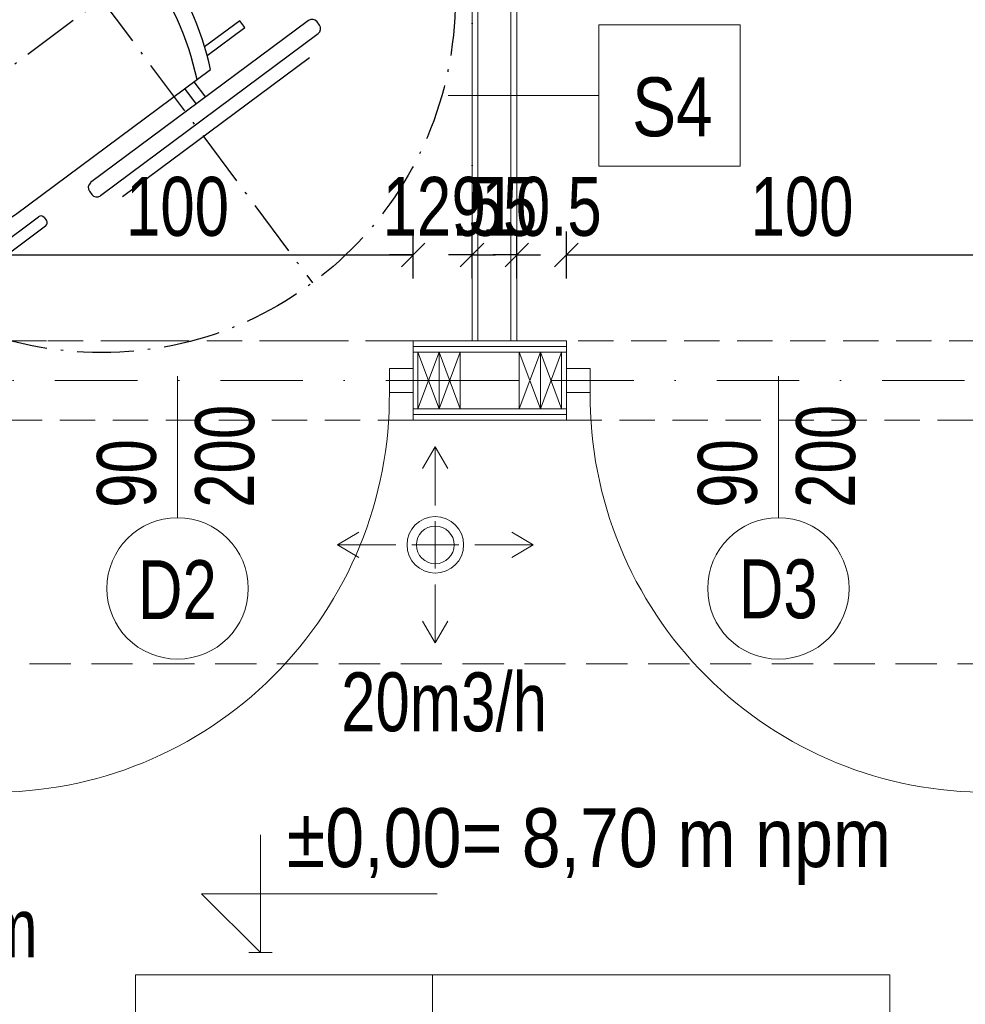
# Model space of a CAD drawing. Header units: inches. Extents: x 0 to 77643, y -44170 to 0.
# Tile 117 of 159: x 72130 to 72331, y -38238 to -38029. Entities that reach past the tile are written whole.
import ezdxf
from ezdxf.enums import TextEntityAlignment as Align

# ---------------------------------------------------------------- set-up
doc = ezdxf.new("R2010")
doc.units = ezdxf.units.IN
doc.header["$MEASUREMENT"] = 0
for name, pattern in [('ACAD_ISO10W100', [18.5, 12, -3, 0.5, -3]), ('DASHDOT', [1, 0.5, -0.25, 0, -0.25]), ('HIDDEN', [0.375, 0.25, -0.125])]:
    doc.linetypes.add(name, pattern=pattern)
doc.layers.get('0').update_dxf_attribs({"lineweight": 0})
doc.layers.get('Defpoints').update_dxf_attribs({"lineweight": 0})
for name, color, linetype, lineweight in [('--proj.wentylacja', 202, 'Continuous', 0), ('p-- zero bud', 1, 'Continuous', 0), ('p--dach', 2, 'Continuous', 30), ('p--drzwi', 125, 'Continuous', 0), ('p--konst-słupy', 3, 'Continuous', 20), ('p--ocieplenie w.wew.', 53, 'Continuous', 0), ('p--opis drzwi', 252, 'Continuous', 0), ('p--opisy dodatkowe', 33, 'Continuous', 0), ('p--opisy pomieszczeń', 31, 'Continuous', 0), ('p--osie konstr', 1, 'DASHDOT', 15), ('p--podciąg', 61, 'Continuous', 0), ('p--płyta GK', 2, 'Continuous', 0), ('p--symbole ścian', 53, 'Continuous', 0), ('p--wymiary-1-50', 5, 'Continuous', 0), ('p--łazienka NP', 150, 'Continuous', 25), ('p--ściana GK', 62, 'Continuous', 0), ('p--ściana szkielet', 3, 'Continuous', 0)]:
    doc.layers.add(name, color=color, linetype=linetype, lineweight=lineweight)
doc.styles.add('1-50', font='arial.ttf', dxfattribs={"width": 0.75, "height": 12.5})
doc.styles.get("Standard").update_dxf_attribs({"font": 'arial.ttf', "width": 0.75})
doc.styles.add('STYL-1', font='arial.ttf', dxfattribs={"width": 0.75})
doc.linetypes.add('BATTING', pattern='A,0.0001,-0.1,[134,ltypeshp.shx,S=0.1,R=0,X=-0.1,Y=0],-0.2,[134,ltypeshp.shx,S=0.1,R=180,X=0.1,Y=0],-0.1', length=0.4001)
doc.dimstyles.new('1-50', dxfattribs={"dimtxt": 12.5, "dimasz": 5, "dimexe": 5, "dimexo": 5, "dimgap": 0.09, "dimtad": 0, "dimdsep": 46, "dimtxsty": '1-50', "dimblk": 'OBLIQUE', "dimcen": 0.09, "dimadec": 0, "dimazin": 0, "dimtfac": 1, "dimtdec": 4, "dimtix": 1, "dimtofl": 0, "dimtmove": 2, "dimatfit": 3, "dimldrblk": 'OBLIQUE', "dimfxl": 5, "dimfxlon": 1, "dimtvp": 0.8, "dimtolj": 1, "dimtzin": 0, "dimarcsym": 0})

# ---------------------------------------------------------------- blocks, each defined once
blk = doc.blocks.new('kota wykoń')
for p, q in [((0, 25), (0, 0)), ((0, 0), (-12.5, 12.5)), ((-12.5, 12.5), (37.5, 12.5))]:
    blk.add_line(p, q)
at = {"lineweight": 0}
blk.add_line((-2.5, 0), (2.5, 0), dxfattribs=at)
blk = doc.blocks.new('znak-niepeł.')
at = {"linetype": 'ACAD_ISO10W100'}
for p, q in [((-44.78, 60.17), (44.78, -60.17)), ((-60.11, -44.74), (60.22, 44.82))]:
    blk.add_line(p, q, dxfattribs=at)
for p, q in [((6.52, 45.77), (-39.7, 11.37)), ((0.79, 45.85), (-38.86, 16.34)), ((8.84, 44.81), (8.33, 45.5)), ((-37.65, 8.61), (8.58, 43.01)), ((-4.98, 24.9), (3.02, 30.85)), ((4.08, 29.42), (-3.37, 23.87)), ((3.02, 30.85), (4.08, 29.42)), ((-7.61, 26.43), (-49, -4.38)), ((-15.26, 25.27), (-13.09, 22.35)), ((-13.28, 26.74), (-11.11, 23.83)), ((-39.96, 9.56), (-39.45, 8.87)), ((-49.51, 2.46), (-61.55, -6.5)), ((-47.85, 1.66), (-48.31, 2.28)), ((-60.06, -8.5), (-48.02, 0.46)), ((43.94, -4.5), (-2.29, -38.9)), ((29.35, -4.53), (21.9, -10.08)), ((22.42, -11.92), (30.42, -5.96)), ((30.42, -5.96), (29.35, -4.53)), ((46.26, -5.46), (45.74, -4.77)), ((-61.72, -7.7), (-61.26, -8.32)), ((-0.23, -41.66), (45.99, -7.26)), ((-62.91, -17.73), (-50.66, -8.62)), ((-61.88, -19.11), (-49.64, -10)), ((-49.89, -10.39), (-24.28, -44.8)), ((44.14, -12.41), (4.49, -41.92)), ((-18.26, -45.68), (23.13, -14.88)), ((-73.54, -25.65), (-62.91, -17.73)), ((-62.91, -17.73), (-51.63, -32.88)), ((19.63, -17.48), (22.08, -20.77)), ((17.65, -18.95), (20.1, -22.24)), ((-62.26, -40.8), (-73.54, -25.65)), ((-51.63, -32.88), (-62.26, -40.8)), ((-46.32, -40.01), (-56.96, -47.93)), ((-35.05, -55.17), (-46.32, -40.01)), ((-2.55, -40.71), (-2.04, -41.4)), ((-36.07, -53.79), (-23.83, -44.68)), ((-56.96, -47.93), (-45.68, -63.08)), ((-35.05, -55.17), (-22.8, -46.05)), ((-25.39, -55.09), (-13.35, -46.13)), ((-12.15, -46.31), (-11.68, -46.93)), ((-11.86, -48.13), (-23.9, -57.09)), ((-45.68, -63.08), (-35.05, -55.17)), ((-25.1, -56.91), (-25.56, -56.29))]:
    blk.add_line(p, q)
blk.add_circle((0.05, 0.04), 75, dxfattribs=at)
for centre, radius, start, end in [((7.29, 44.73), 1.29, 36.657, 126.657), ((7.81, 44.04), 1.29, 306.657, 36.657), ((-37.44, -27.86), 61.95, 12.0996, 61.2145), ((-40.29, -29.99), 61.95, 12.0996, 61.2145), ((-38.93, 10.33), 1.29, 126.657, 216.657), ((-38.42, 9.64), 1.29, 216.657, 306.657), ((-49, 1.77), 0.86, 36.657, 126.657), ((-48.54, 1.15), 0.86, 306.657, 36.657), ((-46.44, -7.83), 4.3, 126.657, 216.657), ((44.71, -5.54), 1.29, 36.657, 126.657), ((45.22, -6.23), 1.29, 306.657, 36.657), ((-61.03, -7.19), 0.86, 126.657, 216.657), ((-60.57, -7.81), 0.86, 216.657, 306.657), ((-1.52, -39.94), 1.29, 126.657, 216.657), ((-1, -40.63), 1.29, 216.657, 306.657), ((-20.83, -42.23), 4.3, 216.657, 306.657), ((-12.84, -46.82), 0.86, 36.657, 126.657), ((-12.37, -47.44), 0.86, 306.657, 36.657), ((-24.87, -55.78), 0.86, 126.657, 216.657), ((-24.41, -56.4), 0.86, 216.657, 306.657)]:
    blk.add_arc(centre, radius, start, end)
blk = doc.blocks.new('drzwi-90-100')
for p, q in [((10.1, 87.38), (5.05, 87.38)), ((5.05, 87.38), (5.05, 2.53)), ((10.1, 2.53), (10.1, 87.38)), ((5.05, 2.53), (0, 2.53)), ((0, 2.53), (0, -2.53)), ((5.05, -2.53), (5.05, 2.53)), ((5.05, 2.53), (10.1, 2.53)), ((100, 2.53), (94.95, 2.53)), ((94.95, 2.53), (94.95, -2.53)), ((100, -2.53), (100, 2.53)), ((0, -2.53), (5.05, -2.53)), ((94.95, -2.53), (100, -2.53))]:
    blk.add_line(p, q)
blk.add_arc((10.8, 3.23), 84.15, 359.5233, 90.4767)
blk = doc.blocks.new('_OBLIQUE')
at = {"color": 0, "linetype": 'ByBlock', "lineweight": -2}
for p, q in [((-0.5, -0.5), (0.5, 0.5)), ((0, 0), (0, 0))]:
    blk.add_line(p, q, dxfattribs=at)
blk = doc.blocks.new('*D1915')
at = {"layer": 'Defpoints', "color": 0}
for p in [(72213.52, -38079.32), (72113.52, -38097.52), (72213.52, -38097.52)]:
    blk.add_point(p, dxfattribs=at)
at = {"layer": 'p--wymiary-1-50', "color": 0, "linetype": 'Continuous', "lineweight": -2}
for p, q in [((72113.52, -38084.32), (72113.52, -38074.32)), ((72213.52, -38084.32), (72213.52, -38074.32)), ((72113.52, -38079.32), (72213.52, -38079.32))]:
    blk.add_line(p, q, dxfattribs=at)
at = {"layer": 'p--wymiary-1-50', "color": 0, "lineweight": -2, "xscale": 5, "yscale": 5, "zscale": 5, "rotation": 180}
blk.add_blockref('_OBLIQUE', (72113.52, -38079.32), dxfattribs=at)
at = {"layer": 'p--wymiary-1-50', "color": 0, "lineweight": -2, "xscale": 5, "yscale": 5, "zscale": 5}
blk.add_blockref('_OBLIQUE', (72213.52, -38079.32), dxfattribs=at)
at = {"layer": 'p--wymiary-1-50', "color": 0, "linetype": 'Continuous', "ltscale": 12, "insert": (72163.52, -38069.11), "char_height": 12.5, "attachment_point": 5, "style": '1-50'}
blk.add_mtext('\\A1;100', dxfattribs=at)
blk = doc.blocks.new('*D1916')
at = {"layer": 'Defpoints', "color": 0}
for p in [(72226.02, -38079.32), (72213.52, -38097.52), (72226.02, -38097.52)]:
    blk.add_point(p, dxfattribs=at)
at = {"layer": 'p--wymiary-1-50', "color": 0, "linetype": 'Continuous', "lineweight": -2}
for p, q in [((72213.52, -38084.32), (72213.52, -38074.32)), ((72226.02, -38084.32), (72226.02, -38074.32)), ((72213.52, -38079.32), (72208.52, -38079.32)), ((72226.02, -38079.32), (72231.02, -38079.32))]:
    blk.add_line(p, q, dxfattribs=at)
at = {"layer": 'p--wymiary-1-50', "color": 0, "lineweight": -2, "xscale": 5, "yscale": 5, "zscale": 5}
blk.add_blockref('_OBLIQUE', (72213.52, -38079.32), dxfattribs=at)
at = {"layer": 'p--wymiary-1-50', "color": 0, "lineweight": -2, "xscale": 5, "yscale": 5, "zscale": 5, "rotation": 180}
blk.add_blockref('_OBLIQUE', (72226.02, -38079.32), dxfattribs=at)
at = {"layer": 'p--wymiary-1-50', "color": 0, "linetype": 'Continuous', "ltscale": 12, "insert": (72219.77, -38069.11), "char_height": 12.5, "attachment_point": 5, "style": '1-50'}
blk.add_mtext('\\A1;12.5', dxfattribs=at)
blk = doc.blocks.new('*D1917')
at = {"layer": 'Defpoints', "color": 0}
for p in [(72235.52, -38079.32), (72226.02, -38097.52), (72235.52, -38097.52)]:
    blk.add_point(p, dxfattribs=at)
at = {"layer": 'p--wymiary-1-50', "color": 0, "linetype": 'Continuous', "lineweight": -2}
for p, q in [((72226.02, -38084.32), (72226.02, -38074.32)), ((72235.52, -38084.32), (72235.52, -38074.32)), ((72226.02, -38079.32), (72221.02, -38079.32)), ((72235.52, -38079.32), (72240.52, -38079.32))]:
    blk.add_line(p, q, dxfattribs=at)
at = {"layer": 'p--wymiary-1-50', "color": 0, "lineweight": -2, "xscale": 5, "yscale": 5, "zscale": 5}
blk.add_blockref('_OBLIQUE', (72226.02, -38079.32), dxfattribs=at)
at = {"layer": 'p--wymiary-1-50', "color": 0, "lineweight": -2, "xscale": 5, "yscale": 5, "zscale": 5, "rotation": 180}
blk.add_blockref('_OBLIQUE', (72235.52, -38079.32), dxfattribs=at)
at = {"layer": 'p--wymiary-1-50', "color": 0, "linetype": 'Continuous', "ltscale": 12, "insert": (72230.77, -38069.11), "char_height": 12.5, "attachment_point": 5, "style": '1-50'}
blk.add_mtext('\\A1;9.5', dxfattribs=at)
blk = doc.blocks.new('*D1918')
at = {"layer": 'Defpoints', "color": 0}
for p in [(72246.02, -38079.32), (72235.52, -38097.52), (72246.02, -38097.52)]:
    blk.add_point(p, dxfattribs=at)
at = {"layer": 'p--wymiary-1-50', "color": 0, "linetype": 'Continuous', "lineweight": -2}
for p, q in [((72235.52, -38084.32), (72235.52, -38074.32)), ((72246.02, -38084.32), (72246.02, -38074.32)), ((72235.52, -38079.32), (72230.52, -38079.32)), ((72246.02, -38079.32), (72251.02, -38079.32))]:
    blk.add_line(p, q, dxfattribs=at)
at = {"layer": 'p--wymiary-1-50', "color": 0, "lineweight": -2, "xscale": 5, "yscale": 5, "zscale": 5}
blk.add_blockref('_OBLIQUE', (72235.52, -38079.32), dxfattribs=at)
at = {"layer": 'p--wymiary-1-50', "color": 0, "lineweight": -2, "xscale": 5, "yscale": 5, "zscale": 5, "rotation": 180}
blk.add_blockref('_OBLIQUE', (72246.02, -38079.32), dxfattribs=at)
at = {"layer": 'p--wymiary-1-50', "color": 0, "linetype": 'Continuous', "ltscale": 12, "insert": (72240.77, -38069.11), "char_height": 12.5, "attachment_point": 5, "style": '1-50'}
blk.add_mtext('\\A1;10.5', dxfattribs=at)
blk = doc.blocks.new('*D1919')
at = {"layer": 'Defpoints', "color": 0}
for p in [(72346.02, -38079.32), (72246.02, -38097.52), (72346.02, -38097.52)]:
    blk.add_point(p, dxfattribs=at)
at = {"layer": 'p--wymiary-1-50', "color": 0, "linetype": 'Continuous', "lineweight": -2}
for p, q in [((72246.02, -38084.32), (72246.02, -38074.32)), ((72346.02, -38084.32), (72346.02, -38074.32)), ((72246.02, -38079.32), (72346.02, -38079.32))]:
    blk.add_line(p, q, dxfattribs=at)
at = {"layer": 'p--wymiary-1-50', "color": 0, "lineweight": -2, "xscale": 5, "yscale": 5, "zscale": 5, "rotation": 180}
blk.add_blockref('_OBLIQUE', (72246.02, -38079.32), dxfattribs=at)
at = {"layer": 'p--wymiary-1-50', "color": 0, "lineweight": -2, "xscale": 5, "yscale": 5, "zscale": 5}
blk.add_blockref('_OBLIQUE', (72346.02, -38079.32), dxfattribs=at)
at = {"layer": 'p--wymiary-1-50', "color": 0, "linetype": 'Continuous', "ltscale": 12, "insert": (72296.02, -38069.11), "char_height": 12.5, "attachment_point": 5, "style": '1-50'}
blk.add_mtext('\\A1;100', dxfattribs=at)
blk = doc.blocks.new('ukł.słupów')
at = {"color": 4, "ltscale": 35}
for p, q in [((582.45, 397.1), (582.45, 385.1)), ((612.95, 397.1), (612.95, 385.1))]:
    blk.add_line(p, q, dxfattribs=at)
for p, q in [((586.95, 397.1), (582.45, 385.1)), ((582.45, 397.1), (586.95, 385.1)), ((591.45, 397.1), (586.95, 385.1)), ((586.95, 397.1), (591.45, 385.1)), ((608.45, 397.1), (603.95, 385.1)), ((603.95, 397.1), (608.45, 385.1)), ((612.95, 397.1), (608.45, 385.1)), ((608.45, 397.1), (612.95, 385.1))]:
    blk.add_line(p, q)
for points in [[(582.45, 397.1), (582.45, 385.1), (586.95, 385.1), (586.95, 397.1)], [(586.95, 397.1), (586.95, 385.1), (591.45, 385.1), (591.45, 397.1)], [(603.95, 397.1), (603.95, 385.1), (608.45, 385.1), (608.45, 397.1)], [(608.45, 397.1), (608.45, 385.1), (612.95, 385.1), (612.95, 397.1)]]:
    blk.add_lwpolyline(points, close=True)
blk = doc.blocks.new('Z-went-wers.3-parter-cz.1')
for p, q in [((-569.51, -263.03), (-572.2, -267.62)), ((-569.51, -275.45), (-569.51, -263.03)), ((-569.51, -263.03), (-566.82, -267.62)), ((-569.51, -288.83), (-569.51, -278.83)), ((-569.51, -278.83), (-569.51, -288.83)), ((-590.29, -283.83), (-585.7, -281.14)), ((-548.71, -283.83), (-553.29, -281.14)), ((-577.89, -283.83), (-590.31, -283.83)), ((-590.29, -283.83), (-585.7, -286.52)), ((-564.51, -283.83), (-574.51, -283.83)), ((-564.51, -283.83), (-574.51, -283.83)), ((-561.13, -283.83), (-548.71, -283.83)), ((-548.71, -283.83), (-553.29, -286.52)), ((-569.51, -292.21), (-569.51, -304.63)), ((-569.51, -304.63), (-572.2, -300.05)), ((-569.51, -304.63), (-566.82, -300.05))]:
    blk.add_line(p, q)
for radius, start, end in [(6, 0, 180), (4, 0, 180), (6, 180, 0), (4, 180, 0)]:
    blk.add_arc((-569.51, -283.83), radius, start, end)
at = {"insert": (-589.49, -323.56), "char_height": 12.5, "width": 177.1707, "attachment_point": 7, "style": 'STYL-1'}
blk.add_mtext('20m3/h', dxfattribs=at)

msp = doc.modelspace()

# ---------------------------------------------------------------- linework, layer by layer
at = {"layer": 'p--dach', "linetype": 'HIDDEN', "lineweight": 20, "ltscale": 35}
msp.add_line((71580.87132, -38166.07054), (72860.87132, -38166.07054), dxfattribs=at)
at = {"layer": 'p--ocieplenie w.wew.', "linetype": 'BATTING', "ltscale": 12}
msp.add_line((72223.52132, -38105.97054), (72236.02132, -38105.97054), dxfattribs=at)
at = {"layer": 'p--opis drzwi', "lineweight": 0}
for p, q in [((72163.52132, -38135.08223), (72163.52132, -38105.08223)), ((72291.02132, -38135.08223), (72291.02132, -38105.08223))]:
    msp.add_line(p, q, dxfattribs=at)
for centre in [(72163.52132, -38150.08223), (72291.02132, -38150.08223)]:
    msp.add_circle(centre, 15, dxfattribs=at)
at = {"layer": 'p--opisy pomieszczeń'}
msp.add_line((72217.62431, -38232.09668), (72217.62431, -38282.09668), dxfattribs=at)
msp.add_lwpolyline([(72154.62431, -38282.09668), (72314.62431, -38282.09668), (72314.62431, -38232.09668), (72154.62431, -38232.09668)], close=True, dxfattribs=at)
at = {"layer": 'p--osie konstr', "linetype": 'DASHDOT', "ltscale": 35}
msp.add_line((71997.12132, -38105.97054), (72444.62132, -38105.97054), dxfattribs=at)
at = {"layer": 'p--podciąg', "linetype": 'HIDDEN', "ltscale": 30}
for p, q in [((72113.52132, -38097.52054), (72213.52132, -38097.52054)), ((72346.02132, -38097.52054), (72246.02132, -38097.52054)), ((72213.52132, -38114.42054), (72113.52132, -38114.42054)), ((72246.02132, -38114.42054), (72346.02132, -38114.42054))]:
    msp.add_line(p, q, dxfattribs=at)
at = {"layer": 'p--płyta GK', "ltscale": 35}
for p, q in [((72213.52132, -38097.52054), (72246.02132, -38097.52054)), ((72213.52132, -38098.77054), (72246.02132, -38098.77054)), ((72213.52132, -38113.17054), (72246.02132, -38113.17054)), ((72213.52132, -38114.42054), (72246.02132, -38114.42054))]:
    msp.add_line(p, q, dxfattribs=at)
at = {"layer": 'p--symbole ścian', "lineweight": 9}
msp.add_line((72252.89054, -38045.48032), (72220.95043, -38045.48032), dxfattribs=at)
msp.add_lwpolyline([(72252.89054, -38060.48032), (72282.89054, -38060.48032), (72282.89054, -38030.48032), (72252.89054, -38030.48032)], close=True, dxfattribs=at)
at = {"layer": 'p--łazienka NP', "color": 1, "linetype": 'DASHDOT', "lineweight": 5, "ltscale": 30}
msp.add_lwpolyline([(72226.02132, -38097.52054), (72076.02132, -38097.52054), (72076.02132, -37947.52054), (72226.02132, -37947.52054)], close=True, dxfattribs=at)
at = {"layer": 'p--ściana GK', "ltscale": 35}
for p, q in [((72227.27132, -38097.52054), (72227.27132, -37854.57054)), ((72234.27132, -38097.52054), (72234.27132, -37854.57054)), ((72226.02132, -38097.52054), (72226.02132, -37857.02054)), ((72235.52132, -38097.52054), (72235.52132, -37857.02054))]:
    msp.add_line(p, q, dxfattribs=at)
at = {"layer": 'p--ściana szkielet', "ltscale": 35}
for p, q in [((72213.52132, -38097.52054), (72213.52132, -38114.42054)), ((72246.02132, -38097.52054), (72246.02132, -38114.42054)), ((72213.52132, -38099.97054), (72246.02132, -38099.97054)), ((72213.52132, -38111.97054), (72246.02132, -38111.97054))]:
    msp.add_line(p, q, dxfattribs=at)

# ---------------------------------------------------------------- block references
at = {"layer": '--proj.wentylacja', "linetype": 'Continuous', "ltscale": 12}
msp.add_blockref('Z-went-wers.3-parter-cz.1', (72787.72132, -37857.02054), dxfattribs=at)
at = {"layer": 'p-- zero bud', "zscale": 1.2}
msp.add_blockref('kota wykoń', (72181.13475, -38227.37951), dxfattribs=at)
at = {"layer": 'p--drzwi', "xscale": -1, "rotation": 180}
msp.add_blockref('drzwi-90-100', (72113.52132, -38105.97054), dxfattribs=at)
at = {"layer": 'p--drzwi', "rotation": 180}
msp.add_blockref('drzwi-90-100', (72346.02132, -38105.97054), dxfattribs=at)
at = {"layer": 'p--konst-słupy'}
msp.add_blockref('ukł.słupów', (71632.07132, -38497.07054), dxfattribs=at)
at = {"layer": 'p--łazienka NP'}
msp.add_blockref('znak-niepeł.', (72147.37624, -38025.08747), dxfattribs=at)

# ---------------------------------------------------------------- texts
at = {"layer": 'p-- zero bud', "insert": (72186.73188, -38196.73015), "char_height": 12.5, "width": 531.9159655, "attachment_point": 1, "style": '1-50'}
msp.add_mtext('{\\W0.85;±0,00= 8,70 m npm}', dxfattribs=at)
at = {"layer": 'p--opis drzwi', "lineweight": 0, "char_height": 12.5, "width": 17.2394955, "attachment_point": 7, "rotation": 90, "style": 'STYL-1'}
for insert in [(72179.94861, -38132.97983), (72307.44861, -38132.97983)]:
    msp.add_mtext('90\\P200', dxfattribs=dict(at, insert=insert))
at = {"layer": 'p--opis drzwi', "lineweight": 0, "char_height": 12.5, "width": 98.6805, "attachment_point": 9, "style": 'STYL-1'}
for s, insert in [('D2', (72171.85572, -38156.60288)), ('D3', (72299.35572, -38156.60288))]:
    msp.add_mtext(s, dxfattribs=dict(at, insert=insert))
at = {"layer": 'p--opisy dodatkowe', "insert": (72069.783, -38228.53305), "char_height": 12.5, "width": 177.1707, "attachment_point": 7, "style": 'STYL-1'}
msp.add_mtext('wyłaz\\P60x120 cm', dxfattribs=at)
at = {"layer": 'p--symbole ścian', "lineweight": 9, "width": 0.8}
msp.add_text('S4', height=12.5, dxfattribs=at).set_placement((72268.52208, -38041.64772), align=Align.TOP_CENTER)

# ---------------------------------------------------------------- dimensions: what is measured, and where the dimension line sits
at = {"layer": 'p--wymiary-1-50', "linetype": 'Continuous'}
for base, p1, p2, picture, middle in [((72213.52132, -38079.31567), (72113.52132, -38097.52054), (72213.52132, -38097.52054), '*D1915', (72163.52132, -38069.10567)), ((72226.02132, -38079.31567), (72213.52132, -38097.52054), (72226.02132, -38097.52054), '*D1916', (72219.77132, -38069.10567)), ((72235.52132, -38079.31567), (72226.02132, -38097.52054), (72235.52132, -38097.52054), '*D1917', (72230.77132, -38069.10567)), ((72246.02132, -38079.31567), (72235.52132, -38097.52054), (72246.02132, -38097.52054), '*D1918', (72240.77132, -38069.10567)), ((72346.02132, -38079.31567), (72246.02132, -38097.52054), (72346.02132, -38097.52054), '*D1919', (72296.02132, -38069.10567))]:
    dim = msp.add_linear_dim(base=base, p1=p1, p2=p2, dimstyle='1-50', dxfattribs=at)
    dim.commit()
    dim.dimension.update_dxf_attribs({"geometry": picture, "text_midpoint": middle})

doc.saveas('drawing.dxf')
